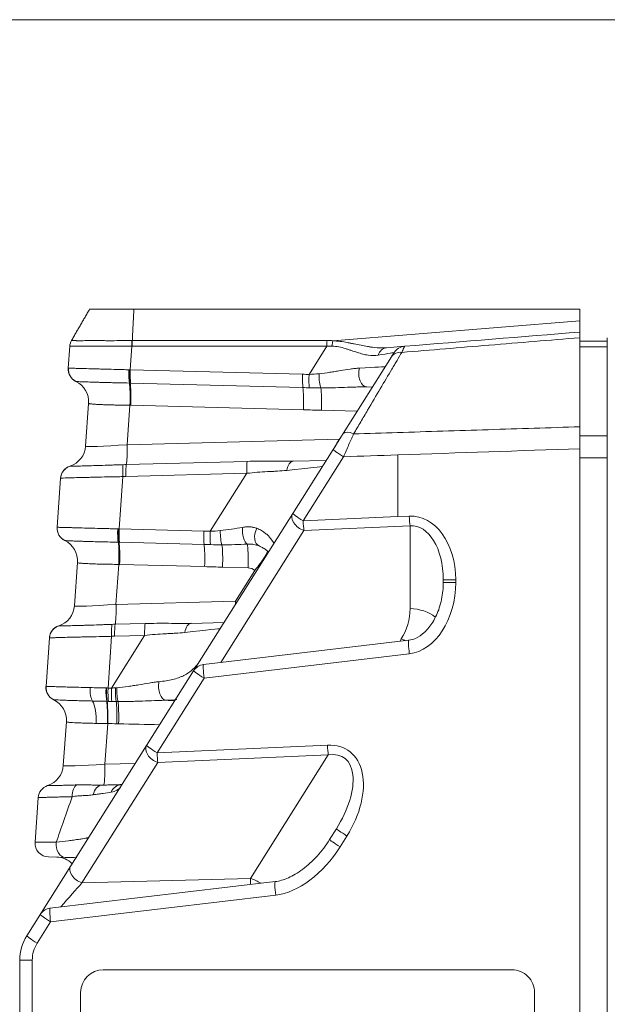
# Model space of a CAD drawing. Header units: millimetres. Extents: x 4 to 836, y 5 to 589.
# Tile 43 of 163: x 476 to 489, y 170 to 191. Entities that reach past the tile are written whole.
import ezdxf

# ---------------------------------------------------------------- set-up
doc = ezdxf.new("R2010")
doc.units = ezdxf.units.MM
doc.layers.add('1', color=7, linetype='Continuous', true_color=0xffffff)

msp = doc.modelspace()

# ---------------------------------------------------------------- linework, layer by layer
at = {"layer": '1', "color": 251, "linetype": 'Continuous', "lineweight": 18}
msp.add_line((510.845, 191.467), (373.329, 191.467), dxfattribs=at)
at = {"layer": '1', "color": 143, "linetype": 'Continuous', "lineweight": 18}
for p, q in [((478.402, 185.111), (488.195, 185.111)), ((488.195, 185.111), (488.195, 184.86)), ((488.195, 184.86), (488.195, 184.611)), ((488.195, 184.487), (488.195, 182.531)), ((488.795, 182.532), (488.795, 184.486)), ((476.961, 183.818), (476.995, 184.298)), ((483.946, 184.266), (484.345, 184.298)), ((484.055, 184.064), (484.115, 184.159)), ((482.998, 182.386), (484.055, 184.064)), ((483.638, 183.402), (483.519, 183.405)), ((477.343, 182.108), (477.408, 183.044)), ((482.775, 182.033), (482.998, 182.386)), ((481.89, 180.627), (482.775, 182.033)), ((488.795, 62.175), (488.795, 182.048)), ((481.9, 181.775), (482.625, 181.794)), ((476.717, 180.325), (476.792, 181.403)), ((476.792, 181.403), (476.792, 181.403)), ((479.714, 177.173), (481.89, 180.627)), ((477.098, 178.602), (477.164, 179.55)), ((485.195, 179.114), (485.195, 179.169)), ((479.658, 178.216), (480.383, 178.235)), ((476.473, 176.831), (476.547, 177.896)), ((476.547, 177.896), (476.547, 177.897)), ((484.437, 177.844), (479.932, 177.311)), ((478.682, 175.535), (479.714, 177.173)), ((476.852, 175.095), (476.92, 176.057)), ((477.016, 172.891), (478.682, 175.535)), ((477.703, 174.665), (477.734, 174.666)), ((476.233, 173.409), (476.302, 174.39)), ((482.699, 173.469), (482.849, 173.707)), ((476.895, 173.079), (476.525, 173.088)), ((476.049, 171.356), (477.016, 172.891)), ((481.504, 172.547), (476.563, 171.963)), ((475.895, 73.4), (475.895, 170.823))]:
    msp.add_line(p, q, dxfattribs=at)
at = {"layer": '1', "color": 143, "linetype": 'Continuous', "lineweight": 13}
for p, q in [((482.769, 184.419), (488.195, 184.86)), ((478.367, 184.426), (482.642, 184.426)), ((478.359, 184.299), (478.323, 183.782)), ((482.638, 184.3), (478.364, 184.3)), ((482.247, 183.679), (482.638, 184.3)), ((478.323, 183.782), (482.106, 183.683)), ((482.113, 183.391), (478.33, 183.49)), ((478.315, 183.004), (478.255, 182.138)), ((482.125, 182.904), (478.333, 183.003)), ((483.304, 182.871), (482.517, 182.892)), ((478.255, 182.138), (482.919, 182.26)), ((478.236, 181.702), (480.891, 181.771)), ((483.005, 181.873), (482.119, 180.467)), ((484.195, 181.913), (484.195, 180.559)), ((476.999, 181.667), (476.999, 181.667)), ((478.159, 181.437), (478.079, 180.289)), ((480.88, 181.509), (478.225, 181.44)), ((480.078, 180.236), (480.88, 181.509)), ((482.119, 180.467), (484.195, 180.559)), ((484.195, 180.559), (484.448, 180.57)), ((478.079, 180.289), (479.937, 180.24)), ((484.465, 180.358), (482.136, 180.255)), ((484.465, 178.539), (484.465, 180.358)), ((482.136, 180.255), (480.309, 177.356)), ((479.944, 179.948), (478.086, 179.996)), ((478.071, 179.51), (478.009, 178.632)), ((479.956, 179.461), (478.089, 179.509)), ((480.908, 179.434), (480.348, 179.449)), ((480.631, 178.7), (481.059, 179.379)), ((485.195, 179.169), (485.471, 179.169)), ((485.195, 179.114), (485.471, 179.114)), ((485.471, 179.169), (485.471, 179.114)), ((478.009, 178.632), (480.631, 178.7)), ((476.754, 178.161), (476.754, 178.161)), ((477.991, 178.195), (478.649, 178.212)), ((477.914, 177.931), (477.835, 176.796)), ((477.91, 176.794), (478.638, 177.951)), ((478.638, 177.951), (477.98, 177.933)), ((484.24, 177.821), (484.272, 177.873)), ((484.448, 177.546), (479.943, 177.013)), ((479.943, 177.013), (478.911, 175.375)), ((477.827, 176.017), (477.764, 175.125)), ((478.911, 175.375), (482.653, 175.541)), ((482.67, 175.329), (478.928, 175.163)), ((480.961, 172.616), (482.67, 175.329)), ((478.928, 175.163), (477.262, 172.519)), ((477.764, 175.125), (478.435, 175.143)), ((476.508, 174.655), (476.509, 174.654)), ((483.078, 173.547), (482.929, 173.309)), ((477.262, 172.519), (480.961, 172.616)), ((481.515, 172.249), (476.574, 171.665)), ((476.574, 171.665), (476.278, 171.196)), ((475.895, 170.823), (476.171, 170.823)), ((476.171, 170.823), (476.171, 73.4))]:
    msp.add_line(p, q, dxfattribs=at)
at = {"layer": '1', "color": 252, "linetype": 'Continuous', "lineweight": 18}
for p, q in [((488.195, 184.411), (488.795, 184.411)), ((488.195, 182.332), (488.195, 182.531)), ((488.795, 182.532), (488.795, 182.332)), ((488.195, 181.848), (488.195, 182.332)), ((488.795, 182.332), (488.795, 182.048))]:
    msp.add_line(p, q, dxfattribs=at)
at = {"layer": '1', "color": 252, "linetype": 'Continuous', "lineweight": 13}
for p, q in [((488.795, 184.286), (488.195, 184.286)), ((488.195, 182.332), (488.795, 182.332)), ((488.795, 181.848), (488.195, 181.848))]:
    msp.add_line(p, q, dxfattribs=at)
at = {"layer": '1', "color": 18, "linetype": 'Continuous', "lineweight": 18}
for p, q in [((486.7, 170.611), (477.73, 170.611)), ((477.231, 170.111), (477.231, 153.111)), ((487.198, 153.111), (487.198, 170.111))]:
    msp.add_line(p, q, dxfattribs=at)
at = {"layer": '1', "color": 143, "linetype": 'Continuous', "lineweight": 18}
for centre, radius, start, end in [((484.369, 183.999), 0.3, 94.648, 147.7895), ((477.26, 183.798), 0.3, 176, 243.9757), ((476.844, 182.143), 0.5, 288.0243, 356), ((477.092, 181.382), 0.3, 108.0243, 176), ((477.016, 180.304), 0.3, 176, 243.9757), ((476.599, 178.636), 0.5, 288.0243, 356), ((476.846, 177.876), 0.3, 108.0243, 176), ((479.968, 177.013), 0.3, 96.7486, 147.7895), ((476.772, 176.81), 0.3, 176, 243.9757), ((476.354, 175.13), 0.5, 288.0243, 356), ((476.601, 174.369), 0.3, 108.0243, 176), ((476.533, 173.388), 0.3, 176, 268.5), ((476.695, 172.584), 0.5, 45.3189, 88.5), ((476.598, 171.665), 0.3, 96.7486, 147.7895), ((476.895, 170.823), 1, 147.7895, 180)]:
    msp.add_arc(centre, radius, start, end, dxfattribs=at)
at = {"layer": '1', "color": 143, "linetype": 'Continuous', "lineweight": 13}
for centre, radius, start, end in [((480.902, 179.184), 0.25, 51.0736, 88.5), ((476.871, 170.823), 0.7, 147.7895, 180)]:
    msp.add_arc(centre, radius, start, end, dxfattribs=at)
at = {"layer": '1', "color": 143, "linetype": 'Continuous', "lineweight": 18}
for centre, major_axis, ratio, start_param, end_param in [((477.294, 184.277), (0.299, -0.021), 0.999986, 2.687809, 3.141593), ((477.261, 183.797), (-0.132, -0.27), 0.999868, 5.095789, 6.283185), ((476.909, 183.079), (-0.499, 0.035), 0.999999, 3.141593, 4.326301), ((477.092, 181.382), (0.299, -0.021), 0.999911, 2.733065, 3.141593), ((476.665, 179.585), (0.499, -0.035), 0.999999, 0, 1.184708), ((476.846, 177.875), (-0.299, 0.021), 0.999911, 5.862923, 6.283185), ((476.772, 176.81), (0.132, 0.27), 0.999868, 1.954197, 3.141593), ((476.773, 176.81), (0.126, 0.272), 0.998812, 1.932224, 3.120736), ((476.421, 176.091), (-0.499, 0.035), 0.999999, 3.141593, 4.326301)]:
    msp.add_ellipse(centre, major_axis=major_axis, ratio=ratio, start_param=start_param, end_param=end_param, dxfattribs=at)
at = {"layer": '1', "color": 143, "linetype": 'Continuous', "lineweight": 13}
for centre, major_axis, ratio, start_param, end_param in [((478.385, 184.275), (-0.005, 0.3), 0.086118, 1.045864, 1.488242), ((482.665, 184.276), (0, 0.3), 0.087443, 1.047198, 1.489655), ((480.099, 180.785), (3.062, 3.471), 0.359101, 0.244261, 0.306784), ((482.792, 184.269), (0.035, 0.298), 0.152544, 1.061165, 1.473753), ((480.122, 180.635), (2.94, 3.56), 0.301184, 0.224371, 0.286894), ((483.97, 183.967), (-0.024, 0.299), 0.752324, 0, 1.043453), ((482.127, 183.817), (1.988, 0.342), 0.002462, 6.28097, 6.886789), ((484.309, 183.904), (-0.254, 0.16), 0.81348, 5.277776, 6.283185), ((477.262, 183.797), (-0.126, -0.272), 0.998812, 5.073817, 6.262329), ((478.323, 183.759), (-0.005, -0.3), 0.110731, 4.631694, 5.818585), ((478.34, 183.758), (-0.007, -0.3), 0.0966, 4.632952, 5.819588), ((478.349, 183.758), (-0.008, -0.3), 0.089526, 4.633564, 5.819964), ((483.527, 183.705), (-0.008, -0.3), 0.630219, 4.336656, 6.283185), ((482.08, 183.743), (1.839, 0.105), 0.002954, 6.28108, 7.088394), ((482.132, 183.659), (-0.008, -0.3), 0.089526, 4.633564, 5.819964), ((482.273, 183.655), (-0.009, -0.3), 0.089905, 4.634, 5.8204), ((482.524, 183.653), (0.006, -0.3), 0.186297, 4.564253, 5.830813), ((478.272, 183.044), (0.014, 0.5), 0.089599, 4.633649, 5.819655), ((478.29, 183.044), (0.013, 0.5), 0.089526, 4.633564, 5.81992), ((482.081, 182.944), (0.013, 0.5), 0.089526, 4.633564, 5.819964), ((482.474, 182.932), (0.013, 0.5), 0.089526, 4.633564, 5.837385), ((483.252, 182.226), (-0.254, 0.16), 0.394384, 5.056053, 6.283185), ((478.35, 182.182), (1.008, 0.075), 0.036781, 3.136273, 4.614339), ((478.211, 182.179), (0.013, -0.5), 0.085301, 0.300994, 1.487394), ((483.029, 181.873), (-0.254, 0.16), 0.043295, 0, 1.502181), ((480.906, 181.485), (-0.008, 0.3), 0.085301, 0.300994, 1.487394), ((481.908, 181.475), (0.008, -0.3), 0.512573, 3.141593, 4.362434), ((477.092, 181.382), (0.299, -0.021), 0.999911, 1.953257, 2.733065), ((478.185, 181.413), (-0.013, 0.3), 0.083918, 0.296851, 1.485996), ((478.251, 181.415), (-0.008, 0.3), 0.085301, 0.300994, 1.487394), ((480.63, 181.442), (1.909, 0.217), 0.002715, 6.281012, 7.219727), ((482.143, 180.467), (0.254, -0.16), 0.654571, 3.141593, 5.074911), ((482.143, 180.467), (-0.254, 0.16), 0.043295, 0, 1.502181), ((484.421, 179.083), (0.119, 1.485), 0.702494, 4.826127, 6.370744), ((484.473, 180.57), (0.013, -0.3), 0.080955, 4.708805, 5.494834), ((477.016, 180.304), (0.132, 0.27), 0.999868, 1.954197, 3.141593), ((477.017, 180.303), (0.126, 0.272), 0.998812, 1.932224, 3.120736), ((478.079, 180.265), (0.005, 0.3), 0.110731, 1.490102, 2.676992), ((478.096, 180.265), (-0.007, -0.3), 0.0966, 4.632952, 5.819588), ((478.105, 180.264), (0.008, 0.3), 0.089526, 1.491972, 2.678371), ((480.905, 180.241), (-0.022, 0.299), 0.396805, 1.261909, 2.828959), ((481.269, 180.191), (0.117, 0.276), 0.664207, 1.447029, 3.141593), ((482.143, 180.467), (0.013, -0.3), 0.080955, 4.708805, 5.494834), ((484.445, 179.083), (0.076, 1.275), 0.585237, 4.814407, 6.359024), ((479.963, 180.216), (0.008, 0.3), 0.089526, 1.491972, 2.678371), ((480.104, 180.212), (0.009, 0.3), 0.089905, 1.492408, 2.678807), ((480.354, 180.21), (-0.006, 0.3), 0.186297, 1.42266, 2.68922), ((478.027, 179.55), (-0.014, -0.5), 0.089599, 1.492056, 2.678063), ((478.045, 179.55), (-0.013, -0.5), 0.089526, 1.491972, 2.678327), ((479.912, 179.501), (-0.013, -0.5), 0.089526, 1.491972, 2.678371), ((480.305, 179.489), (0.013, 0.5), 0.089526, 4.633564, 5.837385), ((480.865, 179.475), (0.013, 0.5), 0.089526, 4.633564, 5.995792), ((481.015, 179.419), (-0.314, -0.389), 0.118734, 1.562503, 3.141593), ((484.421, 179.028), (0.119, 1.485), 0.702494, 3.281511, 4.826127), ((478.105, 178.676), (1.008, 0.075), 0.036781, 3.136273, 4.614339), ((477.966, 178.672), (0.013, -0.5), 0.085301, 0.300994, 1.487394), ((480.588, 178.741), (-0.013, 0.5), 0.085301, 4.488242, 4.628986), ((483.215, 178.539), (1.25, 0), 1, 5.721005, 6.283185), ((484.445, 178.009), (0.75, 0), 0.707107, 0.705793, 1.544616), ((476.846, 177.875), (-0.299, 0.021), 0.999911, 5.09485, 5.862923), ((477.94, 177.907), (-0.013, 0.3), 0.083918, 0.296851, 1.485996), ((478.006, 177.909), (0.008, -0.3), 0.085301, 3.442587, 4.628986), ((478.664, 177.926), (-0.008, 0.3), 0.085301, 0.300994, 1.487394), ((479.666, 177.917), (0.008, -0.3), 0.512573, 3.141593, 4.362434), ((478.388, 177.883), (1.909, 0.217), 0.002715, 6.281012, 7.219727), ((484.253, 177.342), (0.635, -0.4), 0.654571, 1.793606, 1.933318), ((484.473, 177.546), (-0.035, 0.298), 0.080476, 0.006361, 1.561274), ((479.968, 177.013), (-0.035, 0.298), 0.080476, 0.00001, 1.561274), ((479.968, 177.013), (-0.254, 0.16), 0.043295, 0, 1.502181), ((477.547, 176.777), (0.007, 0.3), 0.35166, 1.483577, 2.670059), ((478.033, 176.768), (0.002, 0.3), 0.127641, 1.465731, 2.678802), ((478.071, 176.768), (-0.001, 0.3), 0.142144, 1.454945, 2.680127), ((479.117, 176.826), (-0.006, 0.3), 0.580697, 1.187611, 3.062749), ((477.825, 176.773), (0.004, 0.3), 0.118205, 1.489377, 2.676326), ((477.833, 176.772), (0.004, 0.3), 0.11168, 1.48978, 2.676723), ((477.861, 176.772), (0.008, 0.3), 0.089493, 1.491934, 2.678334), ((477.936, 176.77), (0.008, 0.3), 0.089545, 1.491994, 2.678393), ((477.403, 176.067), (0.013, 0.5), 0.343506, 4.626959, 5.813292), ((477.773, 176.058), (0.012, 0.5), 0.095877, 4.633171, 5.819131), ((477.783, 176.058), (0.013, 0.5), 0.089454, 4.633482, 5.819447), ((477.984, 176.053), (0.012, 0.5), 0.089417, 4.63344, 5.822484), ((478.023, 176.052), (0.012, 0.5), 0.089278, 4.633282, 5.824793), ((479.851, 179.502), (44.417, -0.925), 0.067314, 4.697071, 4.701469), ((479.895, 179.462), (44.413, -0.884), 0.078542, 4.67278, 4.69311), ((478.936, 175.375), (0.254, -0.16), 0.654571, 3.141593, 5.074911), ((478.936, 175.375), (-0.254, 0.16), 0.043295, 0, 1.502181), ((482.143, 174.033), (0.976, 1.383), 0.619087, 4.796741, 6.730059), ((482.677, 175.541), (0.013, -0.3), 0.080955, 4.708805, 5.494834), ((478.936, 175.375), (0.013, -0.3), 0.080955, 4.708805, 5.494834), ((482.168, 174.033), (0.846, 1.233), 0.500283, 4.790842, 6.72416), ((477.86, 175.169), (1.008, 0.075), 0.036781, 3.136273, 4.614339), ((477.721, 175.166), (-0.013, 0.5), 0.085301, 3.141593, 4.628986), ((476.601, 174.369), (-0.299, 0.021), 0.999911, 5.09485, 6.283185), ((477.196, 174.381), (0.01, -0.3), 0.500098, 3.407744, 4.59483), ((477.711, 174.365), (0.008, -0.3), 0.699306, 3.141593, 4.402215), ((478.143, 174.377), (0.008, -0.3), 0.901843, 3.141593, 4.223593), ((478.008, 177.279), (1.886, 5.475), 0.005038, 3.929306, 4.162849), ((483.103, 173.547), (-0.254, 0.16), 0.043295, 0, 1.502181), ((477.733, 173.357), (1.5, -0.052), 0.015001, 2.334566, 3.141069), ((476.902, 173.379), (-0.008, -0.3), 0.691468, 4.627943, 6.283185), ((482.953, 173.309), (-0.254, 0.16), 0.043295, 0, 1.502181), ((481.991, 173.791), (1.002, 1.427), 0.600947, 3.634959, 4.795406), ((477.27, 172.731), (0.254, -0.16), 0.654571, 3.141593, 5.074911), ((476.772, 171.941), (0.713, 0.819), 0.012841, 0.798834, 1.521978), ((480.918, 172.05), (0.013, 0.801), 0.059026, 5.285886, 5.498604), ((480.941, 172.086), (-0.635, 0.4), 0.654571, 4.734979, 5.074911), ((481.539, 172.249), (-0.035, 0.298), 0.080476, 0.003792, 1.561274), ((476.598, 171.665), (-0.035, 0.298), 0.080476, 0.00001, 1.561274), ((476.598, 171.665), (-0.254, 0.16), 0.043295, 0, 1.502181), ((476.303, 171.196), (-0.254, 0.16), 0.043295, 0, 1.502181)]:
    msp.add_ellipse(centre, major_axis=major_axis, ratio=ratio, start_param=start_param, end_param=end_param, dxfattribs=at)
at = {"layer": '1', "color": 18, "linetype": 'Continuous', "lineweight": 18}
for centre, start_param, end_param in [((477.73, 170.111), 3.141593, 4.712389), ((486.7, 170.111), 1.570796, 3.141593)]:
    msp.add_ellipse(centre, major_axis=(0, -0.5), ratio=0.996711, start_param=start_param, end_param=end_param, dxfattribs=at)
at = {"layer": '1', "color": 143, "linetype": 'Continuous', "lineweight": 18}
for points, degree in [([(477.034, 184.427), (477.429, 185.111)], 1), ([(484.345, 184.298), (485.628, 184.403), (486.912, 184.507), (488.195, 184.611)], 3), ([(477.129, 183.528), (477.129, 183.528), (477.129, 183.528), (477.13, 183.528)], 3), ([(477.13, 183.528), (477.129, 183.528), (477.129, 183.528), (477.129, 183.528)], 3), ([(488.195, 182.049), (488.195, 151.917)], 1), ([(476.885, 180.034), (476.885, 180.034), (476.885, 180.034), (476.885, 180.034)], 3), ([(476.885, 180.034), (476.885, 180.034), (476.885, 180.034), (476.885, 180.034)], 3), ([(476.473, 176.832), (476.473, 176.832), (476.474, 176.832), (476.474, 176.832)], 3), ([(476.64, 176.541), (476.64, 176.541), (476.64, 176.541), (476.64, 176.541)], 3), ([(477.152, 173.072), (477.072, 173.074), (476.986, 173.076), (476.895, 173.079)], 3), ([(475.895, 170.826), (475.895, 170.826), (475.895, 170.826), (475.895, 170.827)], 3)]:
    msp.add_open_spline(points, degree=degree, dxfattribs=at)
for points, knots in [([(477.429, 185.111), (477.429, 185.111), (477.429, 185.111), (477.44, 185.111), (477.565, 185.111), (477.942, 185.111), (478.168, 185.111), (478.402, 185.111)], [0, 0, 0, 0, 0.02412, 0.02412, 0.555511, 0.555511, 1, 1, 1, 1]), ([(488.195, 184.611), (488.195, 184.611), (488.195, 184.606), (488.195, 184.59), (488.195, 184.575), (488.195, 184.569), (488.195, 184.556), (488.195, 184.549), (488.195, 184.525), (488.195, 184.507), (488.195, 184.487)], [0, 0, 0, 0, 0.25, 0.5, 0.5, 0.625, 0.625, 0.75, 0.75, 1, 1, 1, 1]), ([(477.034, 184.427), (477.023, 184.408), (477.014, 184.387), (477.001, 184.343), (476.996, 184.321), (476.995, 184.298)], [0, 0, 0, 0, 0.5, 0.5, 1, 1, 1, 1]), ([(484.055, 184.064), (484.064, 184.079), (484.073, 184.092), (484.088, 184.116), (484.094, 184.126), (484.105, 184.143), (484.112, 184.155), (484.115, 184.159), (484.115, 184.159)], [0, 0, 0, 0, 0.250194, 0.250194, 0.500388, 0.500388, 0.750582, 1, 1, 1, 1]), ([(488.195, 182.531), (488.195, 182.494), (488.195, 182.418), (488.195, 182.339), (488.195, 182.278), (488.195, 182.258), (488.195, 182.217), (488.195, 182.196), (488.195, 182.133), (488.195, 182.091), (488.195, 182.049)], [0, 0, 0, 0, 0.25, 0.5, 0.5, 0.625, 0.625, 0.75, 0.75, 1, 1, 1, 1]), ([(482.775, 182.033), (482.814, 182.093), (482.851, 182.153), (482.907, 182.242), (482.926, 182.271), (482.953, 182.315), (482.962, 182.329), (482.98, 182.358), (482.989, 182.372), (482.998, 182.386)], [0, 0, 0, 0, 0.5, 0.5, 0.75, 0.75, 0.875, 0.875, 1, 1, 1, 1]), ([(480.891, 181.771), (480.978, 181.773), (481.064, 181.775), (481.235, 181.776), (481.32, 181.776), (481.488, 181.774), (481.572, 181.773), (481.738, 181.773), (481.82, 181.773), (481.9, 181.775)], [0, 0, 0, 0, 0.25, 0.25, 0.5, 0.5, 0.75, 0.75, 1, 1, 1, 1]), ([(482.374, 181.396), (482.374, 181.396), (482.367, 181.385), (482.346, 181.352), (482.313, 181.299), (482.307, 181.289)], [0, 0, 0, 0, 0.302536, 0.879795, 1, 1, 1, 1]), ([(481.366, 179.776), (481.36, 179.782), (481.353, 179.789), (481.336, 179.803), (481.326, 179.811), (481.294, 179.835), (481.271, 179.852), (481.216, 179.884), (481.186, 179.9), (481.151, 179.915)], [0, 0, 0, 0, 0.134087, 0.134087, 0.307269, 0.307269, 0.653635, 0.653635, 1, 1, 1, 1]), ([(485.195, 179.114), (485.195, 179.051), (485.185, 178.864), (485.123, 178.563), (484.982, 178.25), (484.8, 178.019), (484.611, 177.885), (484.488, 177.852), (484.437, 177.844)], [0, 0, 0, 0, 0.117005, 0.354626, 0.573072, 0.757647, 0.905045, 1, 1, 1, 1]), ([(478.649, 178.212), (478.736, 178.215), (478.822, 178.216), (478.993, 178.217), (479.078, 178.217), (479.246, 178.216), (479.33, 178.215), (479.496, 178.214), (479.578, 178.214), (479.658, 178.216)], [0, 0, 0, 0, 0.25, 0.25, 0.5, 0.5, 0.75, 0.75, 1, 1, 1, 1]), ([(477.703, 174.665), (477.747, 174.666), (477.789, 174.667), (477.849, 174.669), (477.869, 174.67), (477.908, 174.671), (477.927, 174.671), (478.018, 174.673), (478.081, 174.675), (478.135, 174.677)], [0, 0, 0, 0, 0.25, 0.25, 0.375, 0.375, 0.5, 0.5, 1, 1, 1, 1]), ([(482.699, 173.469), (482.658, 173.405), (482.53, 173.219), (482.286, 172.95), (481.971, 172.711), (481.704, 172.585), (481.551, 172.554), (481.504, 172.547)], [0, 0, 0, 0, 0.147006, 0.436917, 0.697382, 0.908416, 1, 1, 1, 1])]:
    msp.add_open_spline(points, degree=3, knots=knots, dxfattribs=at)
at = {"layer": '1', "color": 143, "linetype": 'Continuous', "lineweight": 13}
for points, degree in [([(478.402, 185.111), (478.367, 184.426)], 1), ([(478.361, 184.425), (478.363, 184.425), (478.365, 184.425), (478.367, 184.425)], 3), ([(478.364, 184.299), (478.362, 184.299), (478.361, 184.299), (478.359, 184.299)], 3), ([(476.961, 183.818), (476.961, 183.819), (476.961, 183.819), (476.961, 183.819)], 3), ([(476.961, 183.819), (476.962, 183.819), (476.962, 183.819), (476.963, 183.819)], 3), ([(478.29, 183.783), (478.298, 183.783), (478.305, 183.783), (478.312, 183.783)], 3), ([(478.312, 183.783), (478.316, 183.783), (478.319, 183.782), (478.323, 183.782)], 3), ([(482.106, 183.683), (482.153, 183.682), (482.2, 183.681), (482.247, 183.679)], 3), ([(482.247, 183.679), (482.321, 183.683), (482.395, 183.688), (482.467, 183.696)], 3), ([(478.321, 183.49), (478.316, 183.49), (478.31, 183.49), (478.304, 183.491)], 3), ([(478.33, 183.49), (478.327, 183.49), (478.324, 183.49), (478.321, 183.49)], 3), ([(482.253, 183.387), (482.206, 183.388), (482.16, 183.39), (482.113, 183.391)], 3), ([(482.505, 183.383), (482.421, 183.383), (482.337, 183.384), (482.253, 183.387)], 3), ([(478.333, 183.003), (478.327, 183.003), (478.321, 183.003), (478.315, 183.004)], 3), ([(482.517, 182.892), (482.452, 182.894), (482.321, 182.898), (482.19, 182.902), (482.125, 182.904)], 3), ([(488.195, 182.049), (486.862, 182.004), (485.528, 181.958), (484.195, 181.913)], 3), ([(484.195, 181.913), (483.798, 181.9), (483.402, 181.886), (483.005, 181.873)], 3), ([(478.166, 181.699), (478.189, 181.7), (478.213, 181.701), (478.236, 181.702)], 3), ([(478.225, 181.44), (478.203, 181.439), (478.181, 181.438), (478.159, 181.437)], 3), ([(476.717, 180.325), (476.717, 180.325), (476.717, 180.325), (476.717, 180.325)], 3), ([(476.717, 180.325), (476.717, 180.325), (476.718, 180.325), (476.719, 180.325)], 3), ([(478.046, 180.29), (478.053, 180.289), (478.061, 180.289), (478.068, 180.289)], 3), ([(478.068, 180.289), (478.071, 180.289), (478.075, 180.289), (478.079, 180.289)], 3), ([(479.937, 180.24), (479.984, 180.239), (480.031, 180.237), (480.078, 180.236)], 3), ([(480.078, 180.236), (480.152, 180.24), (480.225, 180.245), (480.298, 180.253)], 3), ([(478.077, 179.997), (478.071, 179.997), (478.065, 179.997), (478.059, 179.997)], 3), ([(478.086, 179.996), (478.083, 179.996), (478.08, 179.997), (478.077, 179.997)], 3), ([(480.084, 179.944), (480.037, 179.945), (479.991, 179.947), (479.944, 179.948)], 3), ([(480.336, 179.94), (480.252, 179.94), (480.168, 179.941), (480.084, 179.944)], 3), ([(478.089, 179.509), (478.083, 179.51), (478.077, 179.51), (478.071, 179.51)], 3), ([(480.348, 179.449), (480.283, 179.45), (480.152, 179.455), (480.021, 179.459), (479.956, 179.461)], 3), ([(477.921, 178.193), (477.944, 178.194), (477.967, 178.195), (477.991, 178.195)], 3), ([(477.98, 177.933), (477.958, 177.933), (477.936, 177.932), (477.914, 177.931)], 3), ([(476.473, 176.831), (476.473, 176.831), (476.473, 176.831), (476.473, 176.832)], 3), ([(477.91, 176.794), (477.938, 176.796), (477.967, 176.798), (477.995, 176.8)], 3), ([(477.995, 176.8), (478.006, 176.801), (478.018, 176.802), (478.029, 176.803)], 3), ([(477.8, 176.797), (477.812, 176.797), (477.823, 176.797), (477.835, 176.796)], 3), ([(477.835, 176.796), (477.86, 176.796), (477.885, 176.795), (477.91, 176.794)], 3), ([(477.806, 176.505), (477.752, 176.506), (477.646, 176.507), (477.543, 176.509), (477.493, 176.511)], 3), ([(477.814, 176.505), (477.811, 176.505), (477.809, 176.505), (477.806, 176.505)], 3), ([(477.842, 176.504), (477.833, 176.504), (477.823, 176.504), (477.814, 176.505)], 3), ([(477.917, 176.502), (477.892, 176.503), (477.867, 176.503), (477.842, 176.504)], 3), ([(478.015, 176.5), (477.982, 176.5), (477.949, 176.501), (477.917, 176.502)], 3), ([(478.053, 176.5), (478.04, 176.5), (478.028, 176.5), (478.015, 176.5)], 3), ([(479.348, 176.542), (479.274, 176.534), (479.194, 176.529), (479.109, 176.527)], 3), ([(477.82, 176.017), (477.778, 176.018), (477.694, 176.018), (477.613, 176.019), (477.573, 176.02)], 3), ([(477.827, 176.017), (477.824, 176.017), (477.822, 176.017), (477.82, 176.017)], 3), ([(478.027, 176.012), (477.96, 176.014), (477.893, 176.016), (477.827, 176.017)], 3), ([(478.067, 176.011), (478.054, 176.012), (478.04, 176.012), (478.027, 176.012)], 3)]:
    msp.add_open_spline(points, degree=degree, dxfattribs=at)
for points, knots in [([(477.034, 184.427), (477.034, 184.427), (477.035, 184.427), (477.037, 184.427), (477.038, 184.427), (477.045, 184.426), (477.051, 184.425), (477.076, 184.423), (477.1, 184.422), (477.141, 184.421), (477.149, 184.421), (477.168, 184.421), (477.196, 184.421), (477.229, 184.421), (477.3, 184.421), (477.354, 184.422), (477.446, 184.423), (477.478, 184.423), (477.544, 184.423), (477.613, 184.423), (477.687, 184.422), (477.764, 184.421), (477.804, 184.421), (477.925, 184.421), (478.008, 184.421), (478.138, 184.422), (478.181, 184.423), (478.248, 184.423), (478.271, 184.424), (478.316, 184.424), (478.338, 184.425), (478.361, 184.425)], [0, 0, 0, 0, 0.03125, 0.03125, 0.0625, 0.0625, 0.125, 0.125, 0.25, 0.25, 0.28125, 0.28125, 0.3125, 0.375, 0.375, 0.5, 0.5, 0.5625, 0.5625, 0.625, 0.6875, 0.6875, 0.75, 0.75, 0.875, 0.875, 0.9375, 0.9375, 0.96875, 0.96875, 1, 1, 1, 1]), ([(478.367, 184.426), (478.366, 184.407), (478.365, 184.386), (478.364, 184.344), (478.364, 184.322), (478.364, 184.3)], [0, 0, 0, 0, 0.5, 0.5, 1, 1, 1, 1]), ([(482.769, 184.419), (482.823, 184.416), (482.876, 184.412), (482.982, 184.398), (483.034, 184.39), (483.112, 184.376), (483.137, 184.371), (483.188, 184.361), (483.214, 184.356), (483.289, 184.34), (483.339, 184.33), (483.437, 184.31), (483.485, 184.301), (483.557, 184.289), (483.581, 184.285), (483.628, 184.278), (483.652, 184.275), (483.768, 184.262), (483.857, 184.259), (483.946, 184.266)], [0, 0, 0, 0, 0.125, 0.125, 0.25, 0.25, 0.3125, 0.3125, 0.375, 0.375, 0.5, 0.5, 0.625, 0.625, 0.6875, 0.6875, 0.75, 0.75, 1, 1, 1, 1]), ([(488.195, 184.487), (487.531, 184.432), (486.867, 184.377), (486.201, 184.322), (486.199, 184.322), (485.559, 184.269), (484.921, 184.217), (484.283, 184.164)], [0, 0, 0, 0, 0.509199, 0.509199, 0.510675, 0.510675, 1, 1, 1, 1]), ([(478.359, 184.299), (478.336, 184.299), (478.313, 184.299), (478.267, 184.299), (478.244, 184.299), (478.175, 184.299), (478.13, 184.299), (477.997, 184.299), (477.911, 184.3), (477.787, 184.301), (477.746, 184.301), (477.667, 184.302), (477.591, 184.303), (477.52, 184.304), (477.451, 184.304), (477.419, 184.304), (477.324, 184.303), (477.269, 184.302), (477.196, 184.3), (477.173, 184.3), (477.142, 184.3), (477.132, 184.299), (477.113, 184.299), (477.105, 184.299), (477.063, 184.299), (477.038, 184.299), (477.012, 184.299), (477.006, 184.299), (476.999, 184.299), (476.998, 184.299), (476.995, 184.299), (476.995, 184.299), (476.995, 184.298)], [0, 0, 0, 0, 0.03125, 0.03125, 0.0625, 0.0625, 0.125, 0.125, 0.25, 0.25, 0.3125, 0.3125, 0.375, 0.4375, 0.4375, 0.5, 0.5, 0.625, 0.625, 0.6875, 0.6875, 0.71875, 0.71875, 0.75, 0.75, 0.875, 0.875, 0.9375, 0.9375, 0.96875, 0.96875, 1, 1, 1, 1]), ([(483.763, 184.102), (483.693, 184.09), (483.621, 184.091), (483.526, 184.105), (483.507, 184.109), (483.468, 184.117), (483.448, 184.122), (483.388, 184.137), (483.347, 184.149), (483.264, 184.176), (483.222, 184.19), (483.156, 184.212), (483.134, 184.22), (483.089, 184.234), (483.066, 184.242), (482.996, 184.262), (482.949, 184.275), (482.851, 184.294), (482.801, 184.301), (482.75, 184.303)], [0, 0, 0, 0, 0.25, 0.25, 0.3125, 0.3125, 0.375, 0.375, 0.5, 0.5, 0.625, 0.625, 0.6875, 0.6875, 0.75, 0.75, 0.875, 0.875, 1, 1, 1, 1]), ([(484.283, 184.164), (484.25, 184.108), (484.215, 184.049), (484.16, 183.957), (484.141, 183.925), (484.103, 183.861), (484.084, 183.828), (483.985, 183.66), (483.9, 183.517), (483.723, 183.216), (483.629, 183.058), (483.507, 182.851), (483.482, 182.809), (483.432, 182.724), (483.406, 182.681), (483.33, 182.551), (483.278, 182.463), (483.226, 182.374)], [0, 0, 0, 0, 0.125, 0.125, 0.1875, 0.1875, 0.25, 0.25, 0.5, 0.5, 0.75, 0.75, 0.8125, 0.8125, 0.875, 0.875, 1, 1, 1, 1]), ([(484.345, 184.298), (484.344, 184.298), (484.341, 184.292), (484.333, 184.275), (484.325, 184.258), (484.322, 184.251), (484.315, 184.237), (484.312, 184.23), (484.301, 184.205), (484.292, 184.185), (484.283, 184.164)], [0, 0, 0, 0, 0.25, 0.5, 0.5, 0.625, 0.625, 0.75, 0.75, 1, 1, 1, 1]), ([(476.963, 183.819), (476.967, 183.819), (476.979, 183.818), (477.008, 183.817), (477.019, 183.817), (477.039, 183.816), (477.046, 183.816), (477.062, 183.816), (477.07, 183.816), (477.113, 183.814), (477.154, 183.813), (477.225, 183.811), (477.251, 183.81), (477.291, 183.809), (477.305, 183.809), (477.334, 183.808), (477.349, 183.808), (477.425, 183.806), (477.49, 183.804), (477.595, 183.801), (477.632, 183.8), (477.707, 183.798), (477.746, 183.797), (477.864, 183.794), (477.946, 183.792), (478.072, 183.789), (478.115, 183.788), (478.18, 183.786), (478.202, 183.785), (478.246, 183.784), (478.268, 183.784), (478.29, 183.783)], [0, 0, 0, 0, 0.125, 0.125, 0.1875, 0.1875, 0.21875, 0.21875, 0.25, 0.25, 0.375, 0.375, 0.4375, 0.4375, 0.46875, 0.46875, 0.5, 0.5, 0.625, 0.625, 0.6875, 0.6875, 0.75, 0.75, 0.875, 0.875, 0.9375, 0.9375, 0.96875, 0.96875, 1, 1, 1, 1]), ([(482.467, 183.696), (482.547, 183.705), (482.626, 183.715), (482.742, 183.733), (482.78, 183.738), (482.857, 183.751), (482.894, 183.757), (483.007, 183.775), (483.08, 183.787), (483.186, 183.803), (483.22, 183.807), (483.288, 183.815), (483.322, 183.818), (483.354, 183.82)], [0, 0, 0, 0, 0.25, 0.25, 0.375, 0.375, 0.5, 0.5, 0.75, 0.75, 0.875, 0.875, 1, 1, 1, 1]), ([(478.304, 183.491), (478.225, 183.492), (478.147, 183.494), (478.035, 183.497), (477.997, 183.497), (477.942, 183.499), (477.924, 183.499), (477.888, 183.5), (477.87, 183.501), (477.781, 183.503), (477.715, 183.505), (477.621, 183.507), (477.59, 183.508), (477.532, 183.51), (477.503, 183.511), (477.423, 183.513), (477.375, 183.515), (477.312, 183.517), (477.293, 183.518), (477.266, 183.519), (477.257, 183.519), (477.24, 183.52), (477.233, 183.52), (477.196, 183.522), (477.173, 183.523), (477.149, 183.525), (477.143, 183.526), (477.133, 183.527), (477.131, 183.527), (477.13, 183.528)], [0, 0, 0, 0, 0.125, 0.125, 0.1875, 0.1875, 0.21875, 0.21875, 0.25, 0.25, 0.375, 0.375, 0.4375, 0.4375, 0.5, 0.5, 0.625, 0.625, 0.6875, 0.6875, 0.71875, 0.71875, 0.75, 0.75, 0.875, 0.875, 0.9375, 0.9375, 1, 1, 1, 1]), ([(483.519, 183.405), (483.48, 183.406), (483.44, 183.406), (483.359, 183.406), (483.318, 183.405), (483.194, 183.402), (483.11, 183.399), (482.939, 183.392), (482.853, 183.389), (482.68, 183.385), (482.593, 183.383), (482.505, 183.383)], [0, 0, 0, 0, 0.125, 0.125, 0.25, 0.25, 0.5, 0.5, 0.75, 0.75, 1, 1, 1, 1]), ([(478.315, 183.004), (478.253, 183.004), (478.193, 183.005), (478.104, 183.006), (478.075, 183.007), (478.032, 183.008), (478.017, 183.008), (477.989, 183.009), (477.975, 183.009), (477.905, 183.01), (477.853, 183.012), (477.78, 183.014), (477.756, 183.015), (477.722, 183.016), (477.71, 183.017), (477.688, 183.018), (477.678, 183.018), (477.626, 183.02), (477.589, 183.022), (477.549, 183.025), (477.541, 183.025), (477.526, 183.026), (477.519, 183.027), (477.498, 183.029), (477.486, 183.03), (477.453, 183.033), (477.436, 183.035), (477.419, 183.038), (477.415, 183.039), (477.41, 183.042), (477.408, 183.043), (477.408, 183.044)], [0, 0, 0, 0, 0.125, 0.125, 0.1875, 0.1875, 0.21875, 0.21875, 0.25, 0.25, 0.375, 0.375, 0.4375, 0.4375, 0.46875, 0.46875, 0.5, 0.5, 0.625, 0.625, 0.65625, 0.65625, 0.6875, 0.6875, 0.75, 0.75, 0.875, 0.875, 0.9375, 0.9375, 1, 1, 1, 1]), ([(483.226, 182.374), (483.547, 182.384), (483.868, 182.394), (484.853, 182.425), (485.517, 182.446), (486.852, 182.489), (487.524, 182.51), (488.195, 182.531)], [0, 0, 0, 0, 0.193849, 0.193849, 0.594745, 0.594745, 1, 1, 1, 1]), ([(483.226, 182.374), (483.217, 182.355), (483.208, 182.335), (483.19, 182.295), (483.181, 182.274), (483.154, 182.213), (483.135, 182.171), (483.098, 182.087), (483.061, 182.002), (483.024, 181.916), (483.005, 181.873)], [0, 0, 0, 0, 0.125, 0.125, 0.25, 0.25, 0.5, 0.5, 0.75, 1, 1, 1, 1]), ([(476.999, 181.667), (477, 181.667), (477, 181.667), (477.003, 181.667), (477.005, 181.667), (477.011, 181.666), (477.017, 181.666), (477.04, 181.666), (477.062, 181.666), (477.099, 181.667), (477.107, 181.667), (477.123, 181.668), (477.149, 181.668), (477.178, 181.669), (477.24, 181.67), (477.287, 181.671), (477.395, 181.674), (477.453, 181.676), (477.546, 181.679), (477.579, 181.68), (477.629, 181.681), (477.646, 181.682), (477.68, 181.683), (477.698, 181.684), (477.786, 181.686), (477.859, 181.689), (477.971, 181.693), (478.01, 181.694), (478.068, 181.696), (478.087, 181.697), (478.126, 181.698), (478.146, 181.699), (478.166, 181.699)], [0, 0, 0, 0, 0.03125, 0.03125, 0.0625, 0.0625, 0.125, 0.125, 0.25, 0.25, 0.28125, 0.28125, 0.3125, 0.375, 0.375, 0.5, 0.5, 0.625, 0.625, 0.6875, 0.6875, 0.71875, 0.71875, 0.75, 0.75, 0.875, 0.875, 0.9375, 0.9375, 0.96875, 0.96875, 1, 1, 1, 1]), ([(481.761, 181.574), (481.693, 181.567), (481.624, 181.562), (481.516, 181.555), (481.48, 181.553), (481.407, 181.55), (481.371, 181.548), (481.26, 181.542), (481.185, 181.537), (481.034, 181.525), (480.957, 181.518), (480.88, 181.509)], [0, 0, 0, 0, 0.25, 0.25, 0.375, 0.375, 0.5, 0.5, 0.75, 0.75, 1, 1, 1, 1]), ([(478.159, 181.437), (478.136, 181.437), (478.113, 181.436), (478.067, 181.435), (478.044, 181.435), (477.975, 181.433), (477.93, 181.432), (477.797, 181.43), (477.711, 181.428), (477.607, 181.425), (477.586, 181.425), (477.545, 181.424), (477.485, 181.423), (477.39, 181.42), (477.319, 181.419), (477.25, 181.417), (477.217, 181.416), (477.123, 181.414), (477.067, 181.412), (476.994, 181.41), (476.971, 181.41), (476.94, 181.409), (476.93, 181.408), (476.912, 181.408), (476.903, 181.408), (476.86, 181.406), (476.835, 181.405), (476.81, 181.404), (476.803, 181.404), (476.797, 181.403), (476.795, 181.403), (476.793, 181.403), (476.792, 181.403), (476.792, 181.403)], [0, 0, 0, 0, 0.03125, 0.03125, 0.0625, 0.0625, 0.125, 0.125, 0.25, 0.25, 0.28125, 0.28125, 0.3125, 0.375, 0.4375, 0.4375, 0.5, 0.5, 0.625, 0.625, 0.6875, 0.6875, 0.71875, 0.71875, 0.75, 0.75, 0.875, 0.875, 0.9375, 0.9375, 0.96875, 0.96875, 1, 1, 1, 1]), ([(476.719, 180.325), (476.723, 180.325), (476.734, 180.325), (476.763, 180.324), (476.775, 180.323), (476.795, 180.323), (476.802, 180.323), (476.817, 180.322), (476.826, 180.322), (476.868, 180.321), (476.91, 180.32), (476.981, 180.318), (477.007, 180.317), (477.047, 180.316), (477.061, 180.315), (477.09, 180.315), (477.105, 180.314), (477.18, 180.312), (477.246, 180.31), (477.351, 180.308), (477.387, 180.307), (477.463, 180.305), (477.502, 180.304), (477.62, 180.301), (477.702, 180.298), (477.828, 180.295), (477.871, 180.294), (477.936, 180.292), (477.958, 180.292), (478.002, 180.291), (478.024, 180.29), (478.046, 180.29)], [0, 0, 0, 0, 0.125, 0.125, 0.1875, 0.1875, 0.21875, 0.21875, 0.25, 0.25, 0.375, 0.375, 0.4375, 0.4375, 0.46875, 0.46875, 0.5, 0.5, 0.625, 0.625, 0.6875, 0.6875, 0.75, 0.75, 0.875, 0.875, 0.9375, 0.9375, 0.96875, 0.96875, 1, 1, 1, 1]), ([(480.298, 180.253), (480.382, 180.262), (480.464, 180.273), (480.627, 180.297), (480.707, 180.311), (480.785, 180.323)], [0, 0, 0, 0, 0.5, 0.5, 1, 1, 1, 1]), ([(480.785, 180.323), (480.814, 180.328), (480.843, 180.331), (480.885, 180.334), (480.899, 180.334), (480.927, 180.334), (480.941, 180.334), (480.981, 180.331), (481.006, 180.328), (481.055, 180.318), (481.079, 180.311), (481.101, 180.303)], [0, 0, 0, 0, 0.25, 0.25, 0.375, 0.375, 0.5, 0.5, 0.75, 0.75, 1, 1, 1, 1]), ([(481.101, 180.303), (481.138, 180.288), (481.172, 180.271), (481.232, 180.236), (481.259, 180.218), (481.295, 180.189), (481.307, 180.18), (481.328, 180.161), (481.338, 180.151), (481.367, 180.123), (481.383, 180.104), (481.411, 180.07), (481.423, 180.054), (481.443, 180.026), (481.451, 180.013), (481.461, 179.998), (481.463, 179.993), (481.468, 179.985), (481.47, 179.981), (481.475, 179.973), (481.476, 179.97), (481.476, 179.97)], [0, 0, 0, 0, 0.125, 0.125, 0.25, 0.25, 0.3125, 0.3125, 0.375, 0.375, 0.5, 0.5, 0.625, 0.625, 0.75, 0.75, 0.8125, 0.8125, 0.875, 0.875, 1, 1, 1, 1]), ([(478.059, 179.997), (477.98, 179.999), (477.903, 180), (477.79, 180.003), (477.753, 180.004), (477.698, 180.005), (477.68, 180.006), (477.644, 180.007), (477.626, 180.007), (477.537, 180.009), (477.47, 180.011), (477.376, 180.014), (477.346, 180.015), (477.287, 180.016), (477.259, 180.017), (477.179, 180.02), (477.131, 180.021), (477.068, 180.024), (477.048, 180.024), (477.021, 180.025), (477.013, 180.026), (476.996, 180.027), (476.988, 180.027), (476.951, 180.029), (476.929, 180.03), (476.905, 180.032), (476.898, 180.032), (476.889, 180.033), (476.886, 180.034), (476.885, 180.034)], [0, 0, 0, 0, 0.125, 0.125, 0.1875, 0.1875, 0.21875, 0.21875, 0.25, 0.25, 0.375, 0.375, 0.4375, 0.4375, 0.5, 0.5, 0.625, 0.625, 0.6875, 0.6875, 0.71875, 0.71875, 0.75, 0.75, 0.875, 0.875, 0.9375, 0.9375, 1, 1, 1, 1]), ([(480.89, 179.954), (480.799, 179.95), (480.707, 179.947), (480.523, 179.942), (480.43, 179.94), (480.336, 179.94)], [0, 0, 0, 0, 0.5, 0.5, 1, 1, 1, 1]), ([(481.151, 179.915), (481.114, 179.931), (481.073, 179.942), (481.018, 179.95), (481.007, 179.951), (480.984, 179.953), (480.972, 179.954), (480.937, 179.955), (480.914, 179.955), (480.89, 179.954)], [0, 0, 0, 0, 0.5, 0.5, 0.625, 0.625, 0.75, 0.75, 1, 1, 1, 1]), ([(478.071, 179.51), (478.009, 179.511), (477.948, 179.511), (477.86, 179.513), (477.83, 179.513), (477.787, 179.514), (477.773, 179.514), (477.745, 179.515), (477.73, 179.515), (477.661, 179.517), (477.609, 179.518), (477.535, 179.521), (477.512, 179.522), (477.477, 179.523), (477.466, 179.523), (477.444, 179.524), (477.434, 179.525), (477.382, 179.527), (477.345, 179.529), (477.305, 179.531), (477.297, 179.532), (477.282, 179.533), (477.275, 179.533), (477.254, 179.535), (477.242, 179.536), (477.209, 179.539), (477.192, 179.541), (477.175, 179.545), (477.171, 179.546), (477.165, 179.548), (477.164, 179.549), (477.164, 179.55)], [0, 0, 0, 0, 0.125, 0.125, 0.1875, 0.1875, 0.21875, 0.21875, 0.25, 0.25, 0.375, 0.375, 0.4375, 0.4375, 0.46875, 0.46875, 0.5, 0.5, 0.625, 0.625, 0.65625, 0.65625, 0.6875, 0.6875, 0.75, 0.75, 0.875, 0.875, 0.9375, 0.9375, 1, 1, 1, 1]), ([(476.754, 178.161), (476.754, 178.161), (476.755, 178.16), (476.758, 178.16), (476.759, 178.16), (476.766, 178.16), (476.772, 178.16), (476.795, 178.16), (476.817, 178.16), (476.854, 178.161), (476.862, 178.161), (476.878, 178.161), (476.903, 178.162), (476.932, 178.162), (476.995, 178.164), (477.042, 178.165), (477.149, 178.168), (477.208, 178.17), (477.301, 178.172), (477.334, 178.173), (477.384, 178.175), (477.401, 178.176), (477.435, 178.177), (477.453, 178.177), (477.541, 178.18), (477.613, 178.182), (477.726, 178.186), (477.764, 178.188), (477.822, 178.19), (477.842, 178.19), (477.881, 178.192), (477.901, 178.192), (477.921, 178.193)], [0, 0, 0, 0, 0.03125, 0.03125, 0.0625, 0.0625, 0.125, 0.125, 0.25, 0.25, 0.28125, 0.28125, 0.3125, 0.375, 0.375, 0.5, 0.5, 0.625, 0.625, 0.6875, 0.6875, 0.71875, 0.71875, 0.75, 0.75, 0.875, 0.875, 0.9375, 0.9375, 0.96875, 0.96875, 1, 1, 1, 1]), ([(477.914, 177.931), (477.891, 177.931), (477.868, 177.93), (477.821, 177.929), (477.798, 177.929), (477.73, 177.927), (477.685, 177.926), (477.552, 177.923), (477.466, 177.921), (477.362, 177.919), (477.341, 177.918), (477.3, 177.918), (477.24, 177.916), (477.144, 177.914), (477.073, 177.912), (477.005, 177.911), (476.972, 177.91), (476.877, 177.907), (476.822, 177.906), (476.749, 177.904), (476.726, 177.903), (476.695, 177.902), (476.685, 177.902), (476.666, 177.901), (476.657, 177.901), (476.615, 177.9), (476.59, 177.899), (476.564, 177.898), (476.558, 177.897), (476.551, 177.897), (476.55, 177.897), (476.548, 177.896), (476.547, 177.896), (476.547, 177.896)], [0, 0, 0, 0, 0.03125, 0.03125, 0.0625, 0.0625, 0.125, 0.125, 0.25, 0.25, 0.28125, 0.28125, 0.3125, 0.375, 0.4375, 0.4375, 0.5, 0.5, 0.625, 0.625, 0.6875, 0.6875, 0.71875, 0.71875, 0.75, 0.75, 0.875, 0.875, 0.9375, 0.9375, 0.96875, 0.96875, 1, 1, 1, 1]), ([(479.519, 178.016), (479.451, 178.008), (479.382, 178.003), (479.274, 177.997), (479.238, 177.995), (479.165, 177.991), (479.129, 177.989), (479.018, 177.983), (478.943, 177.978), (478.792, 177.967), (478.715, 177.959), (478.638, 177.951)], [0, 0, 0, 0, 0.25, 0.25, 0.375, 0.375, 0.5, 0.5, 0.75, 0.75, 1, 1, 1, 1]), ([(478.953, 176.935), (479.061, 176.946), (479.16, 176.962), (479.297, 176.995), (479.34, 177.007), (479.403, 177.03), (479.424, 177.038), (479.464, 177.054), (479.483, 177.063), (479.577, 177.111), (479.644, 177.158), (479.719, 177.228), (479.733, 177.242), (479.761, 177.273), (479.775, 177.289), (479.815, 177.338), (479.84, 177.374), (479.864, 177.411)], [0, 0, 0, 0, 0.25, 0.25, 0.375, 0.375, 0.4375, 0.4375, 0.5, 0.5, 0.75, 0.75, 0.8125, 0.8125, 0.875, 0.875, 1, 1, 1, 1]), ([(476.474, 176.832), (476.478, 176.832), (476.486, 176.831), (476.514, 176.83), (476.532, 176.83), (476.562, 176.829), (476.569, 176.829), (476.582, 176.828), (476.589, 176.828), (476.611, 176.828), (476.626, 176.827), (476.677, 176.826), (476.715, 176.825), (476.778, 176.823), (476.801, 176.822), (476.836, 176.821), (476.848, 176.821), (476.873, 176.82), (476.885, 176.82), (476.949, 176.818), (477.003, 176.817), (477.118, 176.814), (477.179, 176.812), (477.307, 176.809), (477.373, 176.807), (477.442, 176.805)], [0, 0, 0, 0, 0.125, 0.125, 0.25, 0.25, 0.28125, 0.28125, 0.3125, 0.3125, 0.375, 0.375, 0.5, 0.5, 0.5625, 0.5625, 0.59375, 0.59375, 0.625, 0.625, 0.75, 0.75, 0.875, 0.875, 1, 1, 1, 1]), ([(477.442, 176.805), (477.498, 176.804), (477.556, 176.803), (477.672, 176.8), (477.73, 176.799), (477.79, 176.797)], [0, 0, 0, 0, 0.5, 0.5, 1, 1, 1, 1]), ([(478.029, 176.803), (478.111, 176.81), (478.193, 176.82), (478.313, 176.836), (478.353, 176.842), (478.432, 176.854), (478.472, 176.861), (478.588, 176.88), (478.664, 176.893), (478.775, 176.911), (478.811, 176.917), (478.883, 176.927), (478.918, 176.932), (478.953, 176.935)], [0, 0, 0, 0, 0.25, 0.25, 0.375, 0.375, 0.5, 0.5, 0.75, 0.75, 0.875, 0.875, 1, 1, 1, 1]), ([(477.79, 176.797), (477.792, 176.797), (477.793, 176.797), (477.797, 176.797), (477.798, 176.797), (477.8, 176.797)], [0, 0, 0, 0, 0.477413, 0.477413, 1, 1, 1, 1]), ([(477.493, 176.511), (477.431, 176.512), (477.314, 176.515), (477.205, 176.518), (477.128, 176.52), (477.102, 176.521), (477.054, 176.522), (477.03, 176.523), (476.963, 176.525), (476.922, 176.526), (476.865, 176.528), (476.847, 176.529), (476.814, 176.53), (476.798, 176.531), (476.754, 176.533), (476.729, 176.534), (476.698, 176.536), (476.689, 176.536), (476.673, 176.537), (476.666, 176.537), (476.649, 176.539), (476.643, 176.54), (476.641, 176.54)], [0, 0, 0, 0, 0.125, 0.25, 0.25, 0.3125, 0.3125, 0.375, 0.375, 0.5, 0.5, 0.5625, 0.5625, 0.625, 0.625, 0.75, 0.75, 0.8125, 0.8125, 0.875, 0.875, 1, 1, 1, 1]), ([(479.109, 176.527), (479.067, 176.527), (479.025, 176.526), (478.94, 176.524), (478.898, 176.522), (478.768, 176.518), (478.681, 176.514), (478.548, 176.509), (478.504, 176.507), (478.414, 176.504), (478.37, 176.503), (478.235, 176.5), (478.144, 176.499), (478.053, 176.5)], [0, 0, 0, 0, 0.125, 0.125, 0.25, 0.25, 0.5, 0.5, 0.625, 0.625, 0.75, 0.75, 1, 1, 1, 1]), ([(477.573, 176.02), (477.525, 176.021), (477.478, 176.022), (477.411, 176.023), (477.389, 176.024), (477.347, 176.025), (477.326, 176.026), (477.266, 176.028), (477.229, 176.029), (477.176, 176.032), (477.159, 176.032), (477.127, 176.034), (477.112, 176.035), (477.068, 176.037), (477.043, 176.039), (477.01, 176.041), (476.999, 176.042), (476.981, 176.044), (476.972, 176.045), (476.95, 176.048), (476.927, 176.051), (476.92, 176.055), (476.92, 176.057)], [0, 0, 0, 0, 0.125, 0.125, 0.1875, 0.1875, 0.25, 0.25, 0.375, 0.375, 0.4375, 0.4375, 0.5, 0.5, 0.625, 0.625, 0.6875, 0.6875, 0.75, 0.75, 0.875, 1, 1, 1, 1]), ([(476.509, 174.654), (476.51, 174.654), (476.514, 174.654), (476.526, 174.653), (476.531, 174.653), (476.543, 174.653), (476.549, 174.653), (476.572, 174.654), (476.608, 174.654), (476.657, 174.655), (476.699, 174.656), (476.713, 174.656), (476.744, 174.657), (476.76, 174.658), (476.81, 174.659), (476.846, 174.66), (476.904, 174.662), (476.924, 174.662), (476.966, 174.663), (476.987, 174.664), (477.053, 174.666), (477.099, 174.667), (477.147, 174.669)], [0, 0, 0, 0, 0.125, 0.125, 0.1875, 0.1875, 0.25, 0.25, 0.375, 0.5, 0.5, 0.5625, 0.5625, 0.625, 0.625, 0.75, 0.75, 0.8125, 0.8125, 0.875, 0.875, 1, 1, 1, 1]), ([(477.147, 174.669), (477.193, 174.67), (477.239, 174.671), (477.333, 174.671), (477.379, 174.67), (477.473, 174.668), (477.519, 174.666), (477.612, 174.664), (477.658, 174.664), (477.703, 174.665)], [0, 0, 0, 0, 0.25, 0.25, 0.5, 0.5, 0.75, 0.75, 1, 1, 1, 1]), ([(477.509, 174.452), (477.474, 174.446), (477.438, 174.443), (477.364, 174.438), (477.326, 174.437), (477.249, 174.432), (477.21, 174.43), (477.129, 174.422), (477.088, 174.417), (477.046, 174.411)], [0, 0, 0, 0, 0.25, 0.25, 0.5, 0.5, 0.75, 0.75, 1, 1, 1, 1]), ([(477.9, 174.511), (477.851, 174.503), (477.792, 174.494), (477.709, 174.482), (477.693, 174.479), (477.658, 174.474), (477.64, 174.471), (477.585, 174.463), (477.548, 174.457), (477.509, 174.452)], [0, 0, 0, 0, 0.5, 0.5, 0.625, 0.625, 0.75, 0.75, 1, 1, 1, 1]), ([(478.107, 174.622), (478.088, 174.592), (478.061, 174.569), (477.993, 174.532), (477.951, 174.519), (477.9, 174.511)], [0, 0, 0, 0, 0.5, 0.5, 1, 1, 1, 1]), ([(477.046, 174.411), (476.989, 174.41), (476.935, 174.408), (476.857, 174.407), (476.832, 174.406), (476.783, 174.405), (476.759, 174.404), (476.691, 174.402), (476.649, 174.401), (476.59, 174.4), (476.561, 174.399), (476.535, 174.398), (476.518, 174.398), (476.509, 174.398), (476.468, 174.396), (476.411, 174.395), (476.37, 174.393), (476.349, 174.392), (476.345, 174.392), (476.337, 174.392), (476.334, 174.392), (476.324, 174.391), (476.319, 174.391), (476.306, 174.391), (476.302, 174.39), (476.302, 174.39)], [0, 0, 0, 0, 0.125, 0.125, 0.1875, 0.1875, 0.25, 0.25, 0.375, 0.375, 0.4375, 0.46875, 0.46875, 0.5, 0.5, 0.625, 0.75, 0.75, 0.78125, 0.78125, 0.8125, 0.8125, 0.875, 0.875, 1, 1, 1, 1]), ([(476.696, 173.409), (476.792, 173.422), (476.883, 173.433), (477.007, 173.449), (477.047, 173.455), (477.103, 173.462), (477.121, 173.465), (477.156, 173.47), (477.173, 173.472), (477.222, 173.479), (477.251, 173.483), (477.304, 173.492), (477.327, 173.496), (477.356, 173.501), (477.365, 173.503), (477.38, 173.507), (477.387, 173.508), (477.403, 173.513), (477.41, 173.516), (477.412, 173.519)], [0, 0, 0, 0, 0.25, 0.25, 0.375, 0.375, 0.4375, 0.4375, 0.5, 0.5, 0.625, 0.625, 0.75, 0.75, 0.8125, 0.8125, 0.875, 0.875, 1, 1, 1, 1])]:
    msp.add_open_spline(points, degree=3, knots=knots, dxfattribs=at)

doc.saveas('drawing.dxf')
